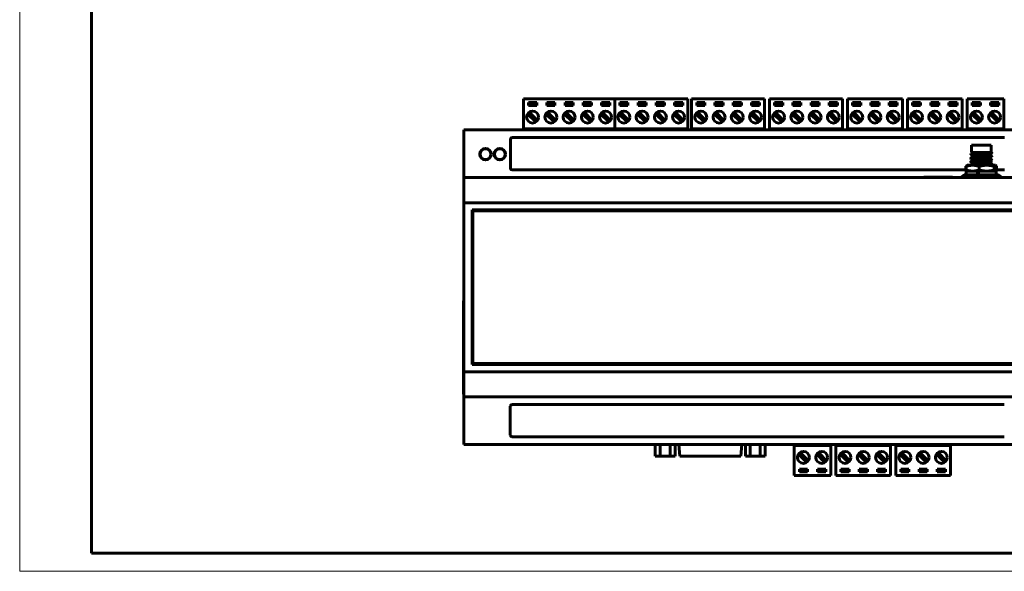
# Model space of a CAD drawing. Header units: millimetres. Extents: x 0 to 1680, y 0 to 297.
# Tile 1 of 12: x 0 to 274, y 0 to 153. Entities that reach past the tile are written whole.
import ezdxf

# ---------------------------------------------------------------- set-up
doc = ezdxf.new("R2010")
doc.units = ezdxf.units.MM
doc.linetypes.add('K5LT_BASIC', pattern=[0])
doc.linetypes.add('K5LT_THIN', pattern=[0])
doc.layers.add('Системный слой (1)', color=7, linetype='Continuous', true_color=0x909090)

# ---------------------------------------------------------------- blocks, each defined once
blk = doc.blocks.new('U10')
at = {"layer": 'Системный слой (1)', "color": 5, "linetype": 'K5LT_BASIC', "lineweight": 60, "true_color": 0x0000ff}
for p, q in [((266.61, 115.14), (264.9, 115.01)), ((269.88, 115.34), (266.61, 115.14)), ((270.59, 115.45), (269.88, 115.34)), ((264.9, 115.01), (264.72, 114.97))]:
    blk.add_line(p, q, dxfattribs=at)
for centre, radius, start, end in [((270.57, 115.44), 0.0227, 20.6719, 61.3099), ((264.72, 114.95), 0.0146, 104.368, 176.9371)]:
    blk.add_arc(centre, radius, start, end, dxfattribs=at)
blk = doc.blocks.new('U11')
at = {"layer": 'Системный слой (1)', "color": 5, "linetype": 'K5LT_BASIC', "lineweight": 60, "true_color": 0x0000ff}
for p, q in [((264.95, 114.02), (264.73, 113.97)), ((266.86, 114.16), (264.95, 114.02)), ((269.93, 114.34), (266.86, 114.16)), ((270.59, 114.45), (269.93, 114.34)), ((270.58, 114.47), (270.58, 114.47))]:
    blk.add_line(p, q, dxfattribs=at)
for centre, radius, start, end in [((264.73, 113.95), 0.022, 105.9526, 172.1385), ((270.58, 114.45), 0.0174, 1.0926, 78.7446)]:
    blk.add_arc(centre, radius, start, end, dxfattribs=at)
blk = doc.blocks.new('U12')
at = {"layer": 'Системный слой (1)', "color": 5, "linetype": 'K5LT_BASIC', "lineweight": 60, "true_color": 0x0000ff}
for p, q in [((265.92, 112.98), (269.5, 113.18)), ((269.5, 113.18), (270.56, 113.31)), ((270.56, 113.31), (270.58, 113.31))]:
    blk.add_line(p, q, dxfattribs=at)
blk.add_arc((270.57, 113.34), 0.0228, 295.8639, 341.6871, dxfattribs=at)
blk = doc.blocks.new('U13')
at = {"layer": 'Системный слой (1)', "color": 5, "linetype": 'K5LT_BASIC', "lineweight": 60, "true_color": 0x0000ff}
for p, q in [((264.71, 113.83), (265.5, 113.95)), ((265.5, 113.95), (268.75, 114.14)), ((268.75, 114.14), (270.46, 114.28)), ((270.46, 114.28), (270.58, 114.31))]:
    blk.add_line(p, q, dxfattribs=at)
for centre, radius, start, end in [((264.72, 113.83), 0.0143, 185.6945, 254.2326), ((270.58, 114.32), 0.0148, 284.6486, 355.5034)]:
    blk.add_arc(centre, radius, start, end, dxfattribs=at)
blk = doc.blocks.new('U14')
at = {"layer": 'Системный слой (1)', "color": 5, "linetype": 'K5LT_BASIC', "lineweight": 60, "true_color": 0x0000ff}
for p, q in [((265.29, 116.3), (266.19, 116.43)), ((265.29, 115.3), (266.27, 115.43)), ((266.19, 116.43), (267.61, 116.53)), ((266.27, 115.43), (269.38, 115.66)), ((269.38, 115.66), (270.02, 115.78)), ((265.3, 114.3), (266.36, 114.44)), ((265.3, 113.3), (266.25, 113.43)), ((266.25, 113.43), (269.32, 113.65)), ((266.36, 114.44), (269.39, 114.66)), ((269.32, 113.65), (270.02, 113.78)), ((269.39, 114.66), (270.02, 114.78)), ((266.85, 110.47), (266.87, 110.48))]:
    blk.add_line(p, q, dxfattribs=at)
blk = doc.blocks.new('U15')
at = {"layer": 'Системный слой (1)', "color": 5, "linetype": 'K5LT_BASIC', "lineweight": 60, "true_color": 0x0000ff}
for p, q in [((264.81, 112.99), (264.76, 112.98)), ((266.4, 113.13), (264.81, 112.99)), ((269.78, 113.33), (266.4, 113.13)), ((270.59, 113.45), (269.78, 113.33))]:
    blk.add_line(p, q, dxfattribs=at)
blk.add_arc((270.57, 113.45), 0.0193, 6.8336, 76.2036, dxfattribs=at)
blk = doc.blocks.new('U16')
at = {"layer": 'Системный слой (1)', "color": 5, "linetype": 'K5LT_BASIC', "lineweight": 60, "true_color": 0x0000ff}
for p, q in [((264.8, 115.99), (264.72, 115.96)), ((266.39, 116.13), (264.8, 115.99)), ((269.86, 116.34), (266.39, 116.13)), ((270.59, 116.45), (269.86, 116.34))]:
    blk.add_line(p, q, dxfattribs=at)
for centre, radius, start, end in [((264.72, 115.95), 0.0134, 97.023, 178.636), ((270.57, 116.44), 0.024, 17.416, 66.4311)]:
    blk.add_arc(centre, radius, start, end, dxfattribs=at)
blk = doc.blocks.new('U17')
at = {"layer": 'Системный слой (1)', "color": 5, "linetype": 'K5LT_BASIC', "lineweight": 60, "true_color": 0x0000ff}
for p, q in [((264.71, 115.83), (265.45, 115.94)), ((264.72, 115.81), (264.71, 115.83)), ((265.45, 115.94), (268.93, 116.15)), ((268.93, 116.15), (270.49, 116.29)), ((270.49, 116.29), (270.58, 116.31))]:
    blk.add_line(p, q, dxfattribs=at)
blk.add_arc((270.57, 116.34), 0.0286, 300.0402, 337.6494, dxfattribs=at)
blk = doc.blocks.new('U18')
at = {"layer": 'Системный слой (1)', "color": 5, "linetype": 'K5LT_BASIC', "lineweight": 60, "true_color": 0x0000ff}
for p, q in [((265.41, 114.94), (268.7, 115.13)), ((268.7, 115.13), (270.47, 115.28)), ((270.47, 115.28), (270.58, 115.31)), ((270.58, 115.31), (270.59, 115.33)), ((264.71, 114.83), (265.41, 114.94))]:
    blk.add_line(p, q, dxfattribs=at)
blk.add_arc((264.73, 114.83), 0.0177, 181.5311, 258.2429, dxfattribs=at)
blk = doc.blocks.new('U19')
at = {"layer": 'Системный слой (1)', "color": 5, "linetype": 'K5LT_BASIC', "lineweight": 60, "true_color": 0x0000ff}
for p, q in [((265.28, 115.5), (265.96, 115.62)), ((265.96, 115.62), (269.07, 115.85)), ((269.07, 115.85), (270.01, 115.98)), ((265.28, 114.5), (266.06, 114.63)), ((265.28, 113.5), (266.11, 113.64)), ((266.06, 114.63), (269.21, 114.86)), ((266.11, 113.64), (269.11, 113.85)), ((269.11, 113.85), (270.01, 113.98)), ((269.21, 114.86), (270, 114.98)), ((270, 112.98), (270.01, 112.98)), ((266.85, 110.69), (266.87, 110.69))]:
    blk.add_line(p, q, dxfattribs=at)
blk.add_arc((265.32, 116.49), 0.0451, 81.8357, 162.5903, dxfattribs=at)
blk = doc.blocks.new('U20')
at = {"layer": 'Системный слой (1)', "color": 5, "linetype": 'K5LT_BASIC', "lineweight": 60, "true_color": 0x0000ff}
for p, q in [((137.09, 111.65), (263.39, 111.65)), ((271.91, 111.65), (274.09, 111.65))]:
    blk.add_line(p, q, dxfattribs=at)
blk = doc.blocks.new('U21')
at = {"layer": 'Системный слой (1)', "color": 5, "linetype": 'K5LT_BASIC', "lineweight": 60, "true_color": 0x0000ff}
for p, q in [((263.2, 110.28), (263.46, 110.28)), ((271.84, 110.28), (272.45, 110.28))]:
    blk.add_line(p, q, dxfattribs=at)
blk = doc.blocks.new('U22')
at = {"layer": 'Системный слой (1)', "color": 5, "linetype": 'K5LT_BASIC', "lineweight": 60, "true_color": 0x0000ff}
for p, q in [((123.65, 122.78), (140.23, 122.78)), ((185.95, 122.78), (187.04, 122.78)), ((207.36, 122.78), (208.7, 122.78)), ((229.02, 122.78), (230.44, 122.78)), ((245.68, 122.78), (247.09, 122.78)), ((262.33, 122.78), (263.75, 122.78)), ((273.91, 122.78), (281.65, 122.78))]:
    blk.add_line(p, q, dxfattribs=at)
blk = doc.blocks.new('U23')
at = {"layer": 'Системный слой (1)', "color": 5, "linetype": 'K5LT_BASIC', "lineweight": 60, "true_color": 0x0000ff}
for p, q in [((266.61, 111.28), (263.46, 111.28)), ((271.84, 111.28), (266.87, 111.28))]:
    blk.add_line(p, q, dxfattribs=at)
blk = doc.blocks.new('U268')
at = {"color": 7, "linetype": 'K5LT_THIN', "lineweight": 18}
for p, q in [((0, 0), (0, 297)), ((420, 0), (0, 0))]:
    blk.add_line(p, q, dxfattribs=at)
at = {"color": 5, "linetype": 'K5LT_BASIC', "lineweight": 60, "true_color": 0x0000ff}
for p, q in [((20, 5), (20, 292)), ((415, 5), (20, 5))]:
    blk.add_line(p, q, dxfattribs=at)

msp = doc.modelspace()

# ---------------------------------------------------------------- linework, layer by layer
at = {"layer": 'Системный слой (1)', "color": 5, "linetype": 'K5LT_BASIC', "lineweight": 60, "true_color": 0x0000ff}
for p, q in [((140.23, 131.41), (140.23, 123.08)), ((140.23, 131.41), (165.63, 131.41)), ((140.23, 131.21), (140.23, 131.41)), ((141.63, 130.41), (141.63, 129.61)), ((143.9, 130.41), (141.63, 130.41)), ((141.63, 129.61), (143.9, 129.61)), ((143.88, 130.39), (141.65, 130.39)), ((141.65, 130.39), (141.65, 129.93)), ((141.65, 129.93), (143.88, 129.93)), ((141.65, 129.93), (141.65, 129.63)), ((141.65, 129.63), (143.88, 129.63)), ((143.88, 129.93), (143.88, 130.39)), ((143.88, 129.63), (143.88, 129.93)), ((143.9, 129.61), (143.9, 130.41)), ((148.98, 130.41), (146.71, 130.41)), ((146.71, 130.41), (146.71, 129.61)), ((146.71, 129.61), (148.98, 129.61)), ((148.96, 130.39), (146.73, 130.39)), ((146.73, 130.39), (146.73, 129.93)), ((146.73, 129.93), (148.96, 129.93)), ((146.73, 129.93), (146.73, 129.63)), ((146.73, 129.63), (148.96, 129.63)), ((148.96, 129.93), (148.96, 130.39)), ((148.96, 129.63), (148.96, 129.93)), ((148.98, 129.61), (148.98, 130.41)), ((154.06, 130.41), (151.79, 130.41)), ((151.79, 130.41), (151.79, 129.61)), ((151.79, 129.61), (154.06, 129.61)), ((151.81, 130.39), (151.81, 129.93)), ((154.04, 130.39), (151.81, 130.39)), ((151.81, 129.93), (151.81, 129.63)), ((151.81, 129.93), (154.04, 129.93)), ((151.81, 129.63), (154.04, 129.63)), ((154.04, 129.93), (154.04, 130.39)), ((154.04, 129.63), (154.04, 129.93)), ((154.06, 129.61), (154.06, 130.41)), ((159.14, 130.41), (156.87, 130.41)), ((156.87, 130.41), (156.87, 129.61)), ((156.87, 129.61), (159.14, 129.61)), ((159.12, 130.39), (156.89, 130.39)), ((156.89, 130.39), (156.89, 129.93)), ((156.89, 129.93), (159.12, 129.93)), ((156.89, 129.93), (156.89, 129.63)), ((156.89, 129.63), (159.12, 129.63)), ((159.12, 129.93), (159.12, 130.39)), ((159.12, 129.63), (159.12, 129.93)), ((159.14, 129.61), (159.14, 130.41)), ((161.95, 130.41), (161.95, 129.61)), ((164.22, 130.41), (161.95, 130.41)), ((161.95, 129.61), (164.22, 129.61)), ((161.97, 130.39), (161.97, 129.93)), ((164.2, 130.39), (161.97, 130.39)), ((161.97, 129.93), (164.2, 129.93)), ((161.97, 129.93), (161.97, 129.63)), ((161.97, 129.63), (164.2, 129.63)), ((164.2, 129.93), (164.2, 130.39)), ((164.2, 129.63), (164.2, 129.93)), ((164.22, 129.61), (164.22, 130.41)), ((165.63, 131.41), (165.63, 123.08)), ((165.63, 131.41), (185.95, 131.41)), ((165.63, 131.41), (165.63, 123.08)), ((167.03, 130.41), (167.03, 129.61)), ((169.3, 130.41), (167.03, 130.41)), ((167.03, 129.61), (169.3, 129.61)), ((169.28, 130.39), (167.05, 130.39)), ((167.05, 130.39), (167.05, 129.93)), ((167.05, 129.93), (169.28, 129.93)), ((167.05, 129.93), (167.05, 129.63)), ((167.05, 129.63), (169.28, 129.63)), ((169.28, 129.93), (169.28, 130.39)), ((169.28, 129.63), (169.28, 129.93)), ((169.3, 129.61), (169.3, 130.41)), ((174.38, 130.41), (172.11, 130.41)), ((172.11, 130.41), (172.11, 129.61)), ((172.11, 129.61), (174.38, 129.61)), ((174.36, 130.39), (172.13, 130.39)), ((172.13, 130.39), (172.13, 129.93)), ((172.13, 129.93), (174.36, 129.93)), ((172.13, 129.93), (172.13, 129.63)), ((172.13, 129.63), (174.36, 129.63)), ((174.36, 129.93), (174.36, 130.39)), ((174.36, 129.63), (174.36, 129.93)), ((174.38, 129.61), (174.38, 130.41)), ((179.46, 130.41), (177.19, 130.41)), ((177.19, 130.41), (177.19, 129.61)), ((177.19, 129.61), (179.46, 129.61)), ((177.21, 130.39), (177.21, 129.93)), ((179.44, 130.39), (177.21, 130.39)), ((177.21, 129.93), (177.21, 129.63)), ((177.21, 129.93), (179.44, 129.93)), ((177.21, 129.63), (179.44, 129.63)), ((179.44, 129.93), (179.44, 130.39)), ((179.44, 129.63), (179.44, 129.93)), ((179.46, 129.61), (179.46, 130.41)), ((184.54, 130.41), (182.27, 130.41)), ((182.27, 130.41), (182.27, 129.61)), ((182.27, 129.61), (184.54, 129.61)), ((184.52, 130.39), (182.29, 130.39)), ((182.29, 130.39), (182.29, 129.93)), ((182.29, 129.93), (184.52, 129.93)), ((182.29, 129.93), (182.29, 129.63)), ((182.29, 129.63), (184.52, 129.63)), ((184.52, 129.93), (184.52, 130.39)), ((184.52, 129.63), (184.52, 129.93)), ((184.54, 129.61), (184.54, 130.41)), ((185.95, 131.41), (185.95, 123.08)), ((187.04, 131.41), (187.04, 123.08)), ((187.04, 131.41), (207.36, 131.41)), ((187.04, 131.21), (187.04, 131.41)), ((188.45, 130.41), (188.45, 129.61)), ((190.72, 130.41), (188.45, 130.41)), ((188.45, 129.61), (190.72, 129.61)), ((190.7, 130.39), (188.46, 130.39)), ((188.46, 130.39), (188.46, 129.93)), ((188.46, 129.93), (190.7, 129.93)), ((188.46, 129.93), (188.46, 129.63)), ((188.46, 129.63), (190.7, 129.63)), ((190.7, 129.93), (190.7, 130.39)), ((190.7, 129.63), (190.7, 129.93)), ((190.72, 129.61), (190.72, 130.41)), ((195.8, 130.41), (193.53, 130.41)), ((193.53, 130.41), (193.53, 129.61)), ((193.53, 129.61), (195.8, 129.61)), ((195.78, 130.39), (193.54, 130.39)), ((193.54, 130.39), (193.54, 129.93)), ((193.54, 129.93), (195.78, 129.93)), ((193.54, 129.93), (193.54, 129.63)), ((193.54, 129.63), (195.78, 129.63)), ((195.78, 129.93), (195.78, 130.39)), ((195.78, 129.63), (195.78, 129.93)), ((195.8, 129.61), (195.8, 130.41)), ((200.88, 130.41), (198.61, 130.41)), ((198.61, 130.41), (198.61, 129.61)), ((198.61, 129.61), (200.88, 129.61)), ((198.62, 130.39), (198.62, 129.93)), ((200.86, 130.39), (198.62, 130.39)), ((198.62, 129.93), (198.62, 129.63)), ((198.62, 129.93), (200.86, 129.93)), ((198.62, 129.63), (200.86, 129.63)), ((200.86, 129.93), (200.86, 130.39)), ((200.86, 129.63), (200.86, 129.93)), ((200.88, 129.61), (200.88, 130.41)), ((205.96, 130.41), (203.69, 130.41)), ((203.69, 130.41), (203.69, 129.61)), ((203.69, 129.61), (205.96, 129.61)), ((205.94, 130.39), (203.7, 130.39)), ((203.7, 130.39), (203.7, 129.93)), ((203.7, 129.93), (205.94, 129.93)), ((203.7, 129.93), (203.7, 129.63)), ((203.7, 129.63), (205.94, 129.63)), ((205.94, 129.93), (205.94, 130.39)), ((205.94, 129.63), (205.94, 129.93)), ((205.96, 129.61), (205.96, 130.41)), ((207.36, 131.41), (207.36, 123.08)), ((208.7, 131.41), (208.7, 123.08)), ((208.7, 131.41), (229.02, 131.41)), ((208.7, 131.21), (208.7, 131.41)), ((210.1, 130.41), (210.1, 129.61)), ((212.38, 130.41), (210.1, 130.41)), ((210.1, 129.61), (212.38, 129.61)), ((212.35, 130.39), (210.12, 130.39)), ((210.12, 130.39), (210.12, 129.93)), ((210.12, 129.93), (212.35, 129.93)), ((210.12, 129.93), (210.12, 129.63)), ((210.12, 129.63), (212.35, 129.63)), ((212.35, 129.93), (212.35, 130.39)), ((212.35, 129.63), (212.35, 129.93)), ((212.38, 129.61), (212.38, 130.41)), ((217.46, 130.41), (215.18, 130.41)), ((215.18, 130.41), (215.18, 129.61)), ((215.18, 129.61), (217.46, 129.61)), ((217.43, 130.39), (215.2, 130.39)), ((215.2, 130.39), (215.2, 129.93)), ((215.2, 129.93), (217.43, 129.93)), ((215.2, 129.93), (215.2, 129.63)), ((215.2, 129.63), (217.43, 129.63)), ((217.43, 129.93), (217.43, 130.39)), ((217.43, 129.63), (217.43, 129.93)), ((217.46, 129.61), (217.46, 130.41)), ((222.54, 130.41), (220.26, 130.41)), ((220.26, 130.41), (220.26, 129.61)), ((220.26, 129.61), (222.54, 129.61)), ((220.28, 130.39), (220.28, 129.93)), ((222.51, 130.39), (220.28, 130.39)), ((220.28, 129.93), (220.28, 129.63)), ((220.28, 129.93), (222.51, 129.93)), ((220.28, 129.63), (222.51, 129.63)), ((222.51, 129.93), (222.51, 130.39)), ((222.51, 129.63), (222.51, 129.93)), ((222.54, 129.61), (222.54, 130.41)), ((227.62, 130.41), (225.34, 130.41)), ((225.34, 130.41), (225.34, 129.61)), ((225.34, 129.61), (227.62, 129.61)), ((227.59, 130.39), (225.36, 130.39)), ((225.36, 130.39), (225.36, 129.93)), ((225.36, 129.93), (227.59, 129.93)), ((225.36, 129.93), (225.36, 129.63)), ((225.36, 129.63), (227.59, 129.63)), ((227.59, 129.93), (227.59, 130.39)), ((227.59, 129.63), (227.59, 129.93)), ((227.62, 129.61), (227.62, 130.41)), ((229.02, 131.41), (229.02, 123.08)), ((230.44, 131.41), (230.44, 123.08)), ((230.44, 131.41), (245.68, 131.41)), ((230.44, 131.21), (230.44, 131.41)), ((231.84, 130.41), (231.84, 129.61)), ((234.11, 130.41), (231.84, 130.41)), ((231.84, 129.61), (234.11, 129.61)), ((234.09, 130.39), (231.86, 130.39)), ((231.86, 130.39), (231.86, 129.93)), ((231.86, 129.93), (234.09, 129.93)), ((231.86, 129.93), (231.86, 129.63)), ((231.86, 129.63), (234.09, 129.63)), ((234.09, 129.93), (234.09, 130.39)), ((234.09, 129.63), (234.09, 129.93)), ((234.11, 129.61), (234.11, 130.41)), ((239.19, 130.41), (236.92, 130.41)), ((236.92, 130.41), (236.92, 129.61)), ((236.92, 129.61), (239.19, 129.61)), ((239.17, 130.39), (236.94, 130.39)), ((236.94, 130.39), (236.94, 129.93)), ((236.94, 129.93), (239.17, 129.93)), ((236.94, 129.93), (236.94, 129.63)), ((236.94, 129.63), (239.17, 129.63)), ((239.17, 129.93), (239.17, 130.39)), ((239.17, 129.63), (239.17, 129.93)), ((239.19, 129.61), (239.19, 130.41)), ((244.27, 130.41), (242, 130.41)), ((242, 130.41), (242, 129.61)), ((242, 129.61), (244.27, 129.61)), ((242.02, 130.39), (242.02, 129.93)), ((244.25, 130.39), (242.02, 130.39)), ((242.02, 129.93), (242.02, 129.63)), ((242.02, 129.93), (244.25, 129.93)), ((242.02, 129.63), (244.25, 129.63)), ((244.25, 129.93), (244.25, 130.39)), ((244.25, 129.63), (244.25, 129.93)), ((244.27, 129.61), (244.27, 130.41)), ((245.68, 131.41), (245.68, 123.08)), ((247.09, 131.41), (247.09, 123.08)), ((247.09, 131.41), (262.33, 131.41)), ((247.09, 131.21), (247.09, 131.41)), ((248.5, 130.41), (248.5, 129.61)), ((250.77, 130.41), (248.5, 130.41)), ((248.5, 129.61), (250.77, 129.61)), ((250.74, 130.39), (248.51, 130.39)), ((248.51, 130.39), (248.51, 129.93)), ((248.51, 129.93), (250.74, 129.93)), ((248.51, 129.93), (248.51, 129.63)), ((248.51, 129.63), (250.74, 129.63)), ((250.74, 129.93), (250.74, 130.39)), ((250.74, 129.63), (250.74, 129.93)), ((250.77, 129.61), (250.77, 130.41)), ((255.85, 130.41), (253.58, 130.41)), ((253.58, 130.41), (253.58, 129.61)), ((253.58, 129.61), (255.85, 129.61)), ((255.82, 130.39), (253.59, 130.39)), ((253.59, 130.39), (253.59, 129.93)), ((253.59, 129.93), (255.82, 129.93)), ((253.59, 129.93), (253.59, 129.63)), ((253.59, 129.63), (255.82, 129.63)), ((255.82, 129.93), (255.82, 130.39)), ((255.82, 129.63), (255.82, 129.93)), ((255.85, 129.61), (255.85, 130.41)), ((260.93, 130.41), (258.66, 130.41)), ((258.66, 130.41), (258.66, 129.61)), ((258.66, 129.61), (260.93, 129.61)), ((258.67, 130.39), (258.67, 129.93)), ((260.9, 130.39), (258.67, 130.39)), ((258.67, 129.93), (258.67, 129.63)), ((258.67, 129.93), (260.9, 129.93)), ((258.67, 129.63), (260.9, 129.63)), ((260.9, 129.93), (260.9, 130.39)), ((260.9, 129.63), (260.9, 129.93)), ((260.93, 129.61), (260.93, 130.41)), ((262.33, 131.41), (262.33, 123.08)), ((263.75, 131.41), (263.75, 123.08)), ((263.75, 131.41), (273.91, 131.41)), ((263.75, 131.21), (263.75, 131.41)), ((265.15, 130.41), (265.15, 129.61)), ((267.42, 130.41), (265.15, 130.41)), ((265.15, 129.61), (267.42, 129.61)), ((267.4, 130.39), (265.17, 130.39)), ((265.17, 130.39), (265.17, 129.93)), ((265.17, 129.93), (267.4, 129.93)), ((265.17, 129.93), (265.17, 129.63)), ((265.17, 129.63), (267.4, 129.63)), ((267.4, 129.93), (267.4, 130.39)), ((267.4, 129.63), (267.4, 129.93)), ((267.42, 129.61), (267.42, 130.41)), ((272.5, 130.41), (270.23, 130.41)), ((270.23, 130.41), (270.23, 129.61)), ((270.23, 129.61), (272.5, 129.61)), ((272.48, 130.39), (270.25, 130.39)), ((270.25, 130.39), (270.25, 129.93)), ((270.25, 129.93), (272.48, 129.93)), ((270.25, 129.93), (270.25, 129.63)), ((270.25, 129.63), (272.48, 129.63)), ((272.48, 129.93), (272.48, 130.39)), ((272.48, 129.63), (272.48, 129.93)), ((272.5, 129.61), (272.5, 130.41)), ((273.91, 131.41), (273.91, 123.08)), ((141.39, 127.29), (143.69, 124.99)), ((144.15, 125.45), (141.85, 127.75)), ((146.47, 127.29), (148.77, 124.99)), ((149.23, 125.45), (146.93, 127.75)), ((151.55, 127.29), (153.85, 124.99)), ((154.31, 125.45), (152.01, 127.75)), ((156.63, 127.29), (158.93, 124.99)), ((159.39, 125.45), (157.09, 127.75)), ((161.71, 127.29), (164.01, 124.99)), ((164.47, 125.45), (162.17, 127.75)), ((166.79, 127.29), (169.09, 124.99)), ((169.55, 125.45), (167.25, 127.75)), ((171.87, 127.29), (174.17, 124.99)), ((174.63, 125.45), (172.33, 127.75)), ((176.95, 127.29), (179.25, 124.99)), ((179.71, 125.45), (177.41, 127.75)), ((182.03, 127.29), (184.33, 124.99)), ((184.79, 125.45), (182.49, 127.75)), ((188.2, 127.29), (190.51, 124.99)), ((190.96, 125.45), (188.66, 127.75)), ((193.28, 127.29), (195.59, 124.99)), ((196.04, 125.45), (193.74, 127.75)), ((198.36, 127.29), (200.67, 124.99)), ((201.12, 125.45), (198.82, 127.75)), ((203.44, 127.29), (205.75, 124.99)), ((206.2, 125.45), (203.9, 127.75)), ((209.86, 127.29), (212.16, 124.99)), ((212.62, 125.45), (210.32, 127.75)), ((214.94, 127.29), (217.24, 124.99)), ((217.7, 125.45), (215.4, 127.75)), ((220.02, 127.29), (222.32, 124.99)), ((222.78, 125.45), (220.48, 127.75)), ((225.1, 127.29), (227.4, 124.99)), ((227.86, 125.45), (225.56, 127.75)), ((231.6, 127.29), (233.9, 124.99)), ((234.36, 125.45), (232.05, 127.75)), ((236.68, 127.29), (238.98, 124.99)), ((239.44, 125.45), (237.13, 127.75)), ((241.76, 127.29), (244.06, 124.99)), ((244.52, 125.45), (242.21, 127.75)), ((248.25, 127.29), (250.55, 124.99)), ((251.01, 125.45), (248.71, 127.75)), ((253.33, 127.29), (255.63, 124.99)), ((256.09, 125.45), (253.79, 127.75)), ((258.41, 127.29), (260.71, 124.99)), ((261.17, 125.45), (258.87, 127.75)), ((264.91, 127.29), (267.21, 124.99)), ((267.67, 125.45), (265.37, 127.75)), ((269.99, 127.29), (272.29, 124.99)), ((272.75, 125.45), (270.45, 127.75)), ((123.65, 83.03), (123.65, 122.78)), ((123.65, 109.53), (123.65, 122.78)), ((281.65, 122.78), (123.65, 122.78)), ((274.09, 120.65), (137.09, 120.65)), ((140.23, 123.08), (165.63, 123.08)), ((140.23, 123.08), (140.23, 122.78)), ((143.78, 122.78), (143.78, 123.08)), ((145.28, 122.78), (145.28, 123.08)), ((160.61, 123.08), (160.61, 122.78)), ((162.11, 123.08), (162.11, 122.78)), ((165.63, 123.08), (185.95, 123.08)), ((165.63, 123.08), (165.63, 122.78)), ((165.63, 122.78), (165.63, 123.08)), ((169.18, 122.78), (169.18, 123.08)), ((170.68, 122.78), (170.68, 123.08)), ((180.93, 123.08), (180.93, 122.78)), ((182.43, 123.08), (182.43, 122.78)), ((185.95, 122.78), (185.95, 123.08)), ((187.04, 123.08), (207.36, 123.08)), ((187.04, 123.08), (187.04, 122.78)), ((190.6, 122.78), (190.6, 123.08)), ((192.1, 122.78), (192.1, 123.08)), ((202.34, 123.08), (202.34, 122.78)), ((203.84, 123.08), (203.84, 122.78)), ((207.36, 122.78), (207.36, 123.08)), ((208.7, 123.08), (229.02, 123.08)), ((208.7, 123.08), (208.7, 122.78)), ((212.26, 122.78), (212.26, 123.08)), ((213.76, 122.78), (213.76, 123.08)), ((224, 123.08), (224, 122.78)), ((225.5, 123.08), (225.5, 122.78)), ((229.02, 122.78), (229.02, 123.08)), ((230.44, 123.08), (245.68, 123.08)), ((230.44, 123.08), (230.44, 122.78)), ((233.99, 122.78), (233.99, 123.08)), ((235.49, 122.78), (235.49, 123.08)), ((240.66, 123.08), (240.66, 122.78)), ((242.16, 123.08), (242.16, 122.78)), ((245.68, 122.78), (245.68, 123.08)), ((247.09, 123.08), (262.33, 123.08)), ((247.09, 123.08), (247.09, 122.78)), ((250.65, 122.78), (250.65, 123.08)), ((252.15, 122.78), (252.15, 123.08)), ((257.31, 123.08), (257.31, 122.78)), ((258.81, 123.08), (258.81, 122.78)), ((262.33, 122.78), (262.33, 123.08)), ((263.75, 123.08), (273.91, 123.08)), ((263.75, 123.08), (263.75, 122.78)), ((268.89, 123.08), (268.89, 122.78)), ((270.39, 123.08), (270.39, 122.78)), ((273.91, 122.78), (273.91, 123.08)), ((136.59, 120.15), (136.59, 112.15)), ((264.9, 118.53), (270.4, 118.53)), ((264.9, 118.53), (264.9, 116.53)), ((270.4, 118.53), (270.4, 116.53)), ((264.71, 115.83), (264.71, 115.95)), ((265.29, 116.3), (264.72, 115.96)), ((264.72, 115.81), (265.28, 115.49)), ((265.29, 115.3), (264.72, 114.97)), ((270.34, 116.53), (264.9, 116.53)), ((265.21, 116.53), (265.28, 116.49)), ((265.28, 116.29), (265.28, 116.5)), ((265.28, 115.29), (265.28, 115.5)), ((270.58, 115.31), (270, 114.98)), ((270.58, 116.31), (270.01, 115.98)), ((270.02, 115.78), (270.02, 115.99)), ((270.02, 115.79), (270.58, 115.46)), ((270.34, 116.53), (270.47, 116.53)), ((270.47, 116.53), (270.58, 116.46)), ((270.59, 116.33), (270.59, 116.45)), ((270.59, 115.33), (270.59, 115.45)), ((263.69, 112.98), (263.39, 112.68)), ((263.39, 112.68), (263.39, 111.58)), ((263.39, 112.68), (263.43, 112.68)), ((263.43, 112.68), (265.22, 112.98)), ((263.43, 111.58), (263.43, 112.68)), ((265.22, 112.98), (263.69, 112.98)), ((263.69, 112.98), (263.69, 112.98)), ((264.71, 114.83), (264.71, 114.95)), ((264.73, 113.97), (264.71, 113.95)), ((264.72, 114.81), (265.28, 114.49)), ((264.72, 113.81), (265.28, 113.49)), ((265.3, 114.3), (264.73, 113.97)), ((265.3, 113.3), (264.75, 112.98)), ((269.19, 112.98), (265.22, 112.98)), ((265.22, 112.98), (267.02, 112.68)), ((265.22, 112.98), (265.22, 112.98)), ((265.28, 114.29), (265.28, 114.5)), ((265.28, 113.29), (265.28, 113.5)), ((267.02, 112.68), (267.02, 111.58)), ((267.02, 112.68), (267.1, 112.68)), ((267.1, 112.68), (269.19, 112.98)), ((267.1, 111.58), (267.1, 112.68)), ((269.19, 112.98), (271.27, 112.68)), ((269.19, 112.98), (269.19, 112.98)), ((271.62, 112.98), (269.19, 112.98)), ((270.58, 114.31), (270.01, 113.98)), ((270.58, 113.31), (270.01, 112.98)), ((270.02, 114.78), (270.02, 114.99)), ((270.02, 114.79), (270.58, 114.47)), ((270.02, 113.78), (270.02, 113.99)), ((270.02, 113.79), (270.58, 113.47)), ((270.02, 112.98), (270.02, 112.99)), ((270.58, 114.47), (270.59, 114.45)), ((270.59, 113.33), (270.59, 113.45)), ((271.27, 112.68), (271.33, 112.68)), ((271.27, 112.68), (271.27, 111.58)), ((271.33, 112.68), (271.62, 112.98)), ((271.33, 111.58), (271.33, 112.68)), ((271.62, 112.98), (271.62, 112.98)), ((271.62, 112.98), (271.91, 112.68)), ((271.91, 112.68), (271.91, 111.58)), ((251.65, 109.53), (251.65, 109.63)), ((251.65, 109.63), (252.15, 109.63)), ((252.15, 109.63), (259.15, 109.63)), ((259.15, 109.63), (259.65, 109.63)), ((259.65, 109.53), (259.65, 109.63)), ((262.85, 110.28), (262.15, 109.78)), ((272.76, 109.78), (262.15, 109.78)), ((262.15, 109.78), (262.15, 109.53)), ((272.11, 110.28), (262.85, 110.28)), ((263.43, 111.58), (263.39, 111.58)), ((263.39, 111.58), (263.69, 111.28)), ((265.22, 111.28), (263.43, 111.58)), ((263.46, 111.28), (263.46, 110.28)), ((263.69, 111.28), (263.69, 111.28)), ((267.02, 111.58), (265.22, 111.28)), ((265.22, 111.28), (265.22, 111.28)), ((266.61, 111.28), (266.85, 111.28)), ((266.61, 110.28), (266.61, 111.28)), ((266.85, 111.28), (266.87, 111.28)), ((266.85, 111.28), (266.85, 110.28)), ((266.87, 111.16), (266.85, 111.16)), ((266.85, 111.03), (266.87, 111.03)), ((266.87, 110.28), (266.87, 111.28)), ((267.1, 111.58), (267.02, 111.58)), ((269.19, 111.28), (267.1, 111.58)), ((271.27, 111.58), (269.19, 111.28)), ((269.19, 111.28), (269.19, 111.28)), ((271.33, 111.58), (271.27, 111.58)), ((271.62, 111.28), (271.33, 111.58)), ((271.91, 111.58), (271.62, 111.28)), ((271.62, 111.28), (271.62, 111.28)), ((271.84, 111.28), (271.84, 110.28)), ((272.45, 110.28), (273.15, 109.78)), ((273.15, 109.78), (272.76, 109.78)), ((273.15, 109.78), (273.15, 109.53)), ((281.65, 109.53), (123.65, 109.53)), ((123.65, 102.53), (123.65, 109.53)), ((281.65, 102.53), (123.65, 102.53)), ((123.65, 55.53), (123.65, 102.53)), ((279.4, 100.53), (125.9, 100.53)), ((125.9, 100.53), (125.9, 57.53)), ((279.15, 100.28), (126.15, 100.28)), ((126.15, 100.28), (126.15, 57.78)), ((123.65, 75.28), (123.55, 75.28)), ((123.55, 74.78), (123.55, 75.28)), ((123.55, 49.78), (123.55, 74.78)), ((123.65, 74.78), (123.65, 75.28)), ((123.65, 49.78), (123.65, 74.78)), ((126.15, 57.78), (279.15, 57.78)), ((123.65, 48.53), (123.65, 55.53)), ((281.65, 55.53), (123.65, 55.53)), ((125.9, 57.53), (279.4, 57.53)), ((123.55, 49.28), (123.55, 49.78)), ((123.65, 49.28), (123.65, 49.78)), ((123.65, 49.28), (123.55, 49.28)), ((123.65, 35.28), (123.65, 49.28)), ((123.65, 35.28), (123.65, 48.53)), ((281.65, 48.53), (123.65, 48.53)), ((136.56, 45.9), (136.56, 37.9)), ((274.06, 46.4), (137.06, 46.4)), ((137.06, 37.4), (274.06, 37.4)), ((281.65, 35.28), (123.65, 35.28)), ((176.88, 32.03), (176.88, 35.28)), ((178.27, 32.03), (178.27, 35.28)), ((181.04, 32.03), (181.04, 35.28)), ((182.42, 32.03), (182.42, 35.28)), ((183.72, 32.03), (183.43, 35.28)), ((200.7, 32.03), (200.98, 35.28)), ((201.99, 32.03), (201.99, 35.28)), ((203.37, 32.03), (203.37, 35.28)), ((206.14, 32.03), (206.14, 35.28)), ((207.53, 32.03), (207.53, 35.28)), ((215.61, 35.28), (215.61, 34.98)), ((225.77, 34.98), (215.61, 34.98)), ((215.61, 26.65), (215.61, 34.98)), ((219.53, 30.77), (217.23, 33.07)), ((219.13, 34.98), (219.13, 35.28)), ((220.63, 34.98), (220.63, 35.28)), ((224.61, 30.77), (222.31, 33.07)), ((225.77, 34.98), (225.77, 35.28)), ((225.77, 26.65), (225.77, 34.98)), ((227.19, 35.28), (227.19, 34.98)), ((242.43, 34.98), (227.19, 34.98)), ((227.19, 26.65), (227.19, 34.98)), ((231.11, 30.77), (228.8, 33.07)), ((230.71, 34.98), (230.71, 35.28)), ((232.21, 34.98), (232.21, 35.28)), ((236.19, 30.77), (233.88, 33.07)), ((237.37, 35.28), (237.37, 34.98)), ((238.87, 35.28), (238.87, 34.98)), ((241.27, 30.77), (238.96, 33.07)), ((242.43, 34.98), (242.43, 35.28)), ((242.43, 26.65), (242.43, 34.98)), ((243.84, 35.28), (243.84, 34.98)), ((259.08, 34.98), (243.84, 34.98)), ((243.84, 26.65), (243.84, 34.98)), ((247.76, 30.77), (245.46, 33.07)), ((247.36, 34.98), (247.36, 35.28)), ((248.86, 34.98), (248.86, 35.28)), ((252.84, 30.77), (250.54, 33.07)), ((254.03, 35.28), (254.03, 34.98)), ((255.53, 35.28), (255.53, 34.98)), ((257.92, 30.77), (255.62, 33.07)), ((259.08, 34.98), (259.08, 35.28)), ((259.08, 26.65), (259.08, 34.98)), ((178.27, 32.03), (176.88, 32.03)), ((181.04, 32.03), (178.27, 32.03)), ((182.42, 32.03), (181.04, 32.03)), ((186.67, 32.03), (183.72, 32.03)), ((197.75, 32.03), (186.67, 32.03)), ((200.7, 32.03), (197.75, 32.03)), ((201.99, 32.03), (203.37, 32.03)), ((203.37, 32.03), (206.14, 32.03)), ((206.14, 32.03), (207.53, 32.03)), ((216.77, 32.61), (219.07, 30.31)), ((221.85, 32.61), (224.15, 30.31)), ((228.35, 32.61), (230.65, 30.31)), ((233.43, 32.61), (235.73, 30.31)), ((238.51, 32.61), (240.81, 30.31)), ((245, 32.61), (247.31, 30.31)), ((250.08, 32.61), (252.39, 30.31)), ((255.16, 32.61), (257.47, 30.31)), ((219.29, 28.45), (217.02, 28.45)), ((217.02, 28.45), (217.02, 27.65)), ((217.02, 27.65), (219.29, 27.65)), ((217.04, 28.43), (217.04, 28.13)), ((219.27, 28.43), (217.04, 28.43)), ((217.04, 28.13), (217.04, 27.67)), ((219.27, 28.13), (217.04, 28.13)), ((217.04, 27.67), (219.27, 27.67)), ((219.27, 28.13), (219.27, 28.43)), ((219.27, 27.67), (219.27, 28.13)), ((219.29, 27.65), (219.29, 28.45)), ((222.1, 28.45), (222.1, 27.65)), ((224.37, 28.45), (222.1, 28.45)), ((222.1, 27.65), (224.37, 27.65)), ((222.12, 28.43), (222.12, 28.13)), ((224.35, 28.43), (222.12, 28.43)), ((222.12, 28.13), (222.12, 27.67)), ((224.35, 28.13), (222.12, 28.13)), ((222.12, 27.67), (224.35, 27.67)), ((224.35, 28.13), (224.35, 28.43)), ((224.35, 27.67), (224.35, 28.13)), ((224.37, 27.65), (224.37, 28.45)), ((230.86, 28.45), (228.59, 28.45)), ((228.59, 28.45), (228.59, 27.65)), ((228.59, 27.65), (230.86, 27.65)), ((230.85, 28.43), (228.62, 28.43)), ((228.62, 28.43), (228.62, 28.13)), ((228.62, 28.13), (228.62, 27.67)), ((230.85, 28.13), (228.62, 28.13)), ((228.62, 27.67), (230.85, 27.67)), ((230.85, 28.13), (230.85, 28.43)), ((230.85, 27.67), (230.85, 28.13)), ((230.86, 27.65), (230.86, 28.45)), ((235.94, 28.45), (233.67, 28.45)), ((233.67, 28.45), (233.67, 27.65)), ((233.67, 27.65), (235.94, 27.65)), ((233.7, 28.43), (233.7, 28.13)), ((235.93, 28.43), (233.7, 28.43)), ((233.7, 28.13), (233.7, 27.67)), ((235.93, 28.13), (233.7, 28.13)), ((233.7, 27.67), (235.93, 27.67)), ((235.93, 28.13), (235.93, 28.43)), ((235.93, 27.67), (235.93, 28.13)), ((235.94, 27.65), (235.94, 28.45)), ((238.75, 28.45), (238.75, 27.65)), ((241.02, 28.45), (238.75, 28.45)), ((238.75, 27.65), (241.02, 27.65)), ((238.78, 28.43), (238.78, 28.13)), ((241.01, 28.43), (238.78, 28.43)), ((238.78, 28.13), (238.78, 27.67)), ((241.01, 28.13), (238.78, 28.13)), ((238.78, 27.67), (241.01, 27.67)), ((241.01, 28.13), (241.01, 28.43)), ((241.01, 27.67), (241.01, 28.13)), ((241.02, 27.65), (241.02, 28.45)), ((247.52, 28.45), (245.25, 28.45)), ((245.25, 28.45), (245.25, 27.65)), ((245.25, 27.65), (247.52, 27.65)), ((247.5, 28.43), (245.27, 28.43)), ((245.27, 28.43), (245.27, 28.13)), ((245.27, 28.13), (245.27, 27.67)), ((247.5, 28.13), (245.27, 28.13)), ((245.27, 27.67), (247.5, 27.67)), ((247.5, 28.13), (247.5, 28.43)), ((247.5, 27.67), (247.5, 28.13)), ((247.52, 27.65), (247.52, 28.45)), ((252.6, 28.45), (250.33, 28.45)), ((250.33, 28.45), (250.33, 27.65)), ((250.33, 27.65), (252.6, 27.65)), ((250.35, 28.43), (250.35, 28.13)), ((252.58, 28.43), (250.35, 28.43)), ((250.35, 28.13), (250.35, 27.67)), ((252.58, 28.13), (250.35, 28.13)), ((250.35, 27.67), (252.58, 27.67)), ((252.58, 28.13), (252.58, 28.43)), ((252.58, 27.67), (252.58, 28.13)), ((252.6, 27.65), (252.6, 28.45)), ((255.41, 28.45), (255.41, 27.65)), ((257.68, 28.45), (255.41, 28.45)), ((255.41, 27.65), (257.68, 27.65)), ((255.43, 28.43), (255.43, 28.13)), ((257.66, 28.43), (255.43, 28.43)), ((255.43, 28.13), (255.43, 27.67)), ((257.66, 28.13), (255.43, 28.13)), ((255.43, 27.67), (257.66, 27.67)), ((257.66, 28.13), (257.66, 28.43)), ((257.66, 27.67), (257.66, 28.13)), ((257.68, 27.65), (257.68, 28.45)), ((225.77, 26.65), (215.61, 26.65)), ((225.77, 26.85), (225.77, 26.65)), ((242.43, 26.65), (227.19, 26.65)), ((242.43, 26.85), (242.43, 26.65)), ((259.08, 26.65), (243.84, 26.65)), ((259.08, 26.85), (259.08, 26.65))]:
    msp.add_line(p, q, dxfattribs=at)
for centre, radius in [((142.77, 126.37), 1.66), ((147.85, 126.37), 1.66), ((152.93, 126.37), 1.66), ((158.01, 126.37), 1.66), ((163.09, 126.37), 1.66), ((168.17, 126.37), 1.66), ((173.25, 126.37), 1.66), ((178.33, 126.37), 1.66), ((183.41, 126.37), 1.66), ((189.58, 126.37), 1.66), ((194.66, 126.37), 1.66), ((199.74, 126.37), 1.66), ((204.82, 126.37), 1.66), ((211.24, 126.37), 1.66), ((216.32, 126.37), 1.66), ((221.4, 126.37), 1.66), ((226.48, 126.37), 1.66), ((232.98, 126.37), 1.66), ((238.06, 126.37), 1.66), ((243.14, 126.37), 1.66), ((249.63, 126.37), 1.66), ((254.71, 126.37), 1.66), ((259.79, 126.37), 1.66), ((266.29, 126.37), 1.66), ((271.37, 126.37), 1.66), ((129.65, 116.03), 1.6), ((129.65, 116.03), 1.5), ((133.65, 116.03), 1.6), ((133.65, 116.03), 1.5), ((218.15, 31.69), 1.66), ((223.23, 31.69), 1.66), ((229.73, 31.69), 1.66), ((234.81, 31.69), 1.66), ((239.89, 31.69), 1.66), ((246.38, 31.69), 1.66), ((251.46, 31.69), 1.66), ((256.54, 31.69), 1.66)]:
    msp.add_circle(centre, radius, dxfattribs=at)
for centre, start, end in [((137.09, 120.15), 90, 180), ((137.09, 112.15), 180, 270), ((137.06, 45.9), 90, 180), ((137.06, 37.9), 180, 270)]:
    msp.add_arc(centre, 0.5, start, end, dxfattribs=at)

# ---------------------------------------------------------------- block references
msp.add_blockref('U268', (0, 0))
at = {"layer": 'Системный слой (1)'}
for name in ['U22', 'U16', 'U17', 'U10', 'U18', 'U19', 'U14', 'U11', 'U13', 'U15', 'U12', 'U20', 'U21', 'U23']:
    msp.add_blockref(name, (0, 0), dxfattribs=at)

doc.saveas('drawing.dxf')
